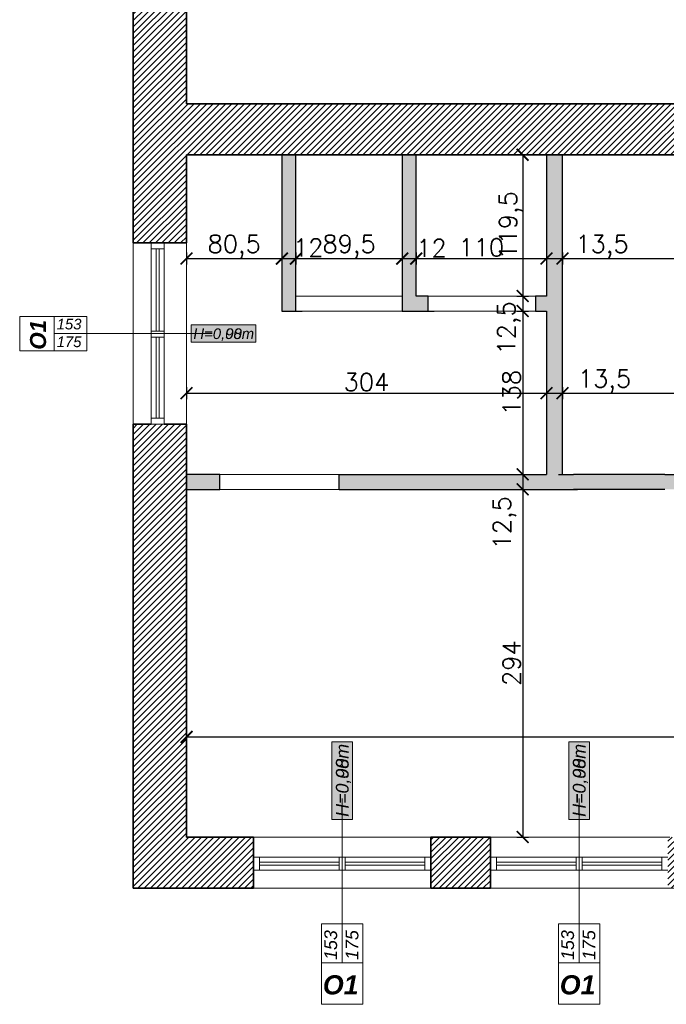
# Model space of a CAD drawing. Header units: millimetres. Extents: x -587 to 33545, y -26688 to 22494.
# Tile 235 of 256: x 13657 to 14204, y 9671 to 10503. Entities that reach past the tile are written whole.
import ezdxf
from ezdxf.lldxf.tags import DXFTag

# ---------------------------------------------------------------- set-up
doc = ezdxf.new("R2010")
doc.units = ezdxf.units.MM
doc.header["$MEASUREMENT"] = 0
for name, color, linetype, lineweight in [('A_istniejące ściany', 7, 'Continuous', 35), ('A_l.przerywana', 250, 'ICAD_ISO03W100', 9), ('A_okna wymieniane', 5, 'Continuous', 15), ('A_opisy', 166, 'Continuous', 15), ('A_ściany projektowane', 5, 'Continuous', 35), ('k_wyburzenia widoczne', 252, 'PNEUMATIC2', 30), ('l.wypełnien', 253, 'Continuous', 5), ('Nowe_820-G Rysunki Obrazki_Nr_pióra__1', 7, 'Continuous', 13), ('wymiarowanie', 176, 'Continuous', 9)]:
    doc.layers.add(name, color=color, linetype=linetype, lineweight=lineweight)
doc.styles.add('ARIALL', font='GOTHIC.TTF', dxfattribs={"height": 40})
doc.styles.add('styl2', font='simplex.shx')
tags = doc.linetypes.add('ICAD_ISO03W100', pattern=[30, 12, -18]).pattern_tags.tags
tags[6:7] = [DXFTag(74, 4), DXFTag(75, 0), DXFTag(340, '0'), DXFTag(46, 1.0), DXFTag(50, 0.0), DXFTag(44, 0.0), DXFTag(45, 0.0)]
tags[4:5] = [DXFTag(74, 4), DXFTag(75, 0), DXFTag(340, '0'), DXFTag(46, 1.0), DXFTag(50, 0.0), DXFTag(44, 0.0), DXFTag(45, 0.0)]
doc.linetypes.add('PNEUMATIC2', pattern='A,0.5,-0.25,["//",Standard,S=0.2,R=0,X=-0.1,Y=-0.1],-0.25', length=1)
doc.dimstyles.new('Kopia I_1.100', dxfattribs={"dimtxt": 15, "dimasz": 10, "dimexe": 5, "dimexo": 1, "dimgap": 1.5, "dimtad": 1, "dimdec": 1, "dimrnd": 0.5, "dimtxsty": 'styl2', "dimblk": 'ARCHTICK', "dimcen": 5, "dimadec": 0, "dimazin": 0, "dimtfac": 1, "dimtdec": 1, "dimtmove": 0, "dimatfit": 3, "dimldrblk": 'ARCHTICK', "dimfxl": 10, "dimfxlon": 1, "dimarcsym": 0})
pattern_1 = [(45, (4866.0028, 29.4387), (-2.6516504, 2.6516504), [])]

# ---------------------------------------------------------------- blocks, each defined once
blk = doc.blocks.new('_ArchTick')
at = {"color": 0, "linetype": 'ByBlock', "const_width": 0.15}
blk.add_lwpolyline([(-0.5, -0.5), (0.5, 0.5)], dxfattribs=at)
blk = doc.blocks.new('*D4238')
at = {"layer": 'Defpoints', "color": 0}
for p in [(13798.19, 10314.27), (13878.9, 10314.27), (13878.9, 10301.1)]:
    blk.add_point(p, dxfattribs=at)
at = {"layer": 'wymiarowanie', "color": 0, "lineweight": -2}
for p, q in [((13798.19, 10306.1), (13798.19, 10296.1)), ((13878.9, 10306.1), (13878.9, 10296.1)), ((13798.19, 10301.1), (13878.9, 10301.1))]:
    blk.add_line(p, q, dxfattribs=at)
at = {"layer": 'wymiarowanie', "color": 0, "lineweight": -2, "xscale": 10, "yscale": 10, "zscale": 10, "rotation": 180}
blk.add_blockref('_ArchTick', (13798.19, 10301.1), dxfattribs=at)
at = {"layer": 'wymiarowanie', "color": 0, "lineweight": -2, "xscale": 10, "yscale": 10, "zscale": 10}
blk.add_blockref('_ArchTick', (13878.9, 10301.1), dxfattribs=at)
at = {"layer": 'wymiarowanie', "color": 0, "insert": (13838.54, 10311.17), "char_height": 15, "attachment_point": 5, "style": 'styl2'}
blk.add_mtext('80,5', dxfattribs=at)
blk = doc.blocks.new('*D4239')
at = {"layer": 'Defpoints', "color": 0}
for p in [(13890.75, 10322.74), (13878.9, 10314.27), (13890.75, 10301.1)]:
    blk.add_point(p, dxfattribs=at)
at = {"layer": 'k_wyburzenia widoczne', "color": 0, "lineweight": -2}
for p, q in [((13878.9, 10306.1), (13878.9, 10296.1)), ((13890.75, 10306.1), (13890.75, 10296.1)), ((13878.9, 10301.1), (13890.75, 10301.1))]:
    blk.add_line(p, q, dxfattribs=at)
at = {"layer": 'k_wyburzenia widoczne', "color": 0, "lineweight": -2, "xscale": 10, "yscale": 10, "zscale": 10, "rotation": 180}
blk.add_blockref('_ArchTick', (13878.9, 10301.1), dxfattribs=at)
at = {"layer": 'k_wyburzenia widoczne', "color": 0, "lineweight": -2, "xscale": 10, "yscale": 10, "zscale": 10}
blk.add_blockref('_ArchTick', (13890.75, 10301.1), dxfattribs=at)
at = {"layer": 'k_wyburzenia widoczne', "color": 0, "insert": (13901.08, 10310.29), "char_height": 15, "attachment_point": 5, "style": 'styl2'}
blk.add_mtext('12', dxfattribs=at)
blk = doc.blocks.new('*D4240')
at = {"layer": 'Defpoints', "color": 0}
for p in [(13980.5, 10329.09), (13890.75, 10322.74), (13980.5, 10301.1)]:
    blk.add_point(p, dxfattribs=at)
at = {"layer": 'k_wyburzenia widoczne', "color": 0, "lineweight": -2}
for p, q in [((13890.75, 10306.1), (13890.75, 10296.1)), ((13980.5, 10306.1), (13980.5, 10296.1)), ((13890.75, 10301.1), (13980.5, 10301.1))]:
    blk.add_line(p, q, dxfattribs=at)
at = {"layer": 'k_wyburzenia widoczne', "color": 0, "lineweight": -2, "xscale": 10, "yscale": 10, "zscale": 10, "rotation": 180}
blk.add_blockref('_ArchTick', (13890.75, 10301.1), dxfattribs=at)
at = {"layer": 'k_wyburzenia widoczne', "color": 0, "lineweight": -2, "xscale": 10, "yscale": 10, "zscale": 10}
blk.add_blockref('_ArchTick', (13980.5, 10301.1), dxfattribs=at)
at = {"layer": 'k_wyburzenia widoczne', "color": 0, "insert": (13935.63, 10311.17), "char_height": 15, "attachment_point": 5, "style": 'styl2'}
blk.add_mtext('89,5', dxfattribs=at)
blk = doc.blocks.new('*D4241')
at = {"layer": 'Defpoints', "color": 0}
for p in [(13980.5, 10329.09), (13992.35, 10329.09), (13992.35, 10301.1)]:
    blk.add_point(p, dxfattribs=at)
at = {"layer": 'k_wyburzenia widoczne', "color": 0, "lineweight": -2}
for p, q in [((13980.5, 10306.1), (13980.5, 10296.1)), ((13992.35, 10306.1), (13992.35, 10296.1)), ((13980.5, 10301.1), (13992.35, 10301.1))]:
    blk.add_line(p, q, dxfattribs=at)
at = {"layer": 'k_wyburzenia widoczne', "color": 0, "lineweight": -2, "xscale": 10, "yscale": 10, "zscale": 10, "rotation": 180}
blk.add_blockref('_ArchTick', (13980.5, 10301.1), dxfattribs=at)
at = {"layer": 'k_wyburzenia widoczne', "color": 0, "lineweight": -2, "xscale": 10, "yscale": 10, "zscale": 10}
blk.add_blockref('_ArchTick', (13992.35, 10301.1), dxfattribs=at)
at = {"layer": 'k_wyburzenia widoczne', "color": 0, "insert": (14005.25, 10309.94), "char_height": 15, "attachment_point": 5, "style": 'styl2'}
blk.add_mtext('12', dxfattribs=at)
blk = doc.blocks.new('*D4242')
at = {"layer": 'Defpoints', "color": 0}
for p in [(13992.35, 10329.09), (14102.42, 10319.07), (14102.42, 10301.1)]:
    blk.add_point(p, dxfattribs=at)
at = {"layer": 'wymiarowanie', "color": 0, "lineweight": -2}
for p, q in [((13992.35, 10306.1), (13992.35, 10296.1)), ((14102.42, 10306.1), (14102.42, 10296.1)), ((13992.35, 10301.1), (14102.42, 10301.1))]:
    blk.add_line(p, q, dxfattribs=at)
at = {"layer": 'wymiarowanie', "color": 0, "lineweight": -2, "xscale": 10, "yscale": 10, "zscale": 10, "rotation": 180}
blk.add_blockref('_ArchTick', (13992.35, 10301.1), dxfattribs=at)
at = {"layer": 'wymiarowanie', "color": 0, "lineweight": -2, "xscale": 10, "yscale": 10, "zscale": 10}
blk.add_blockref('_ArchTick', (14102.42, 10301.1), dxfattribs=at)
at = {"layer": 'wymiarowanie', "color": 0, "insert": (14047.39, 10310.48), "char_height": 15, "attachment_point": 5, "style": 'styl2'}
blk.add_mtext('110', dxfattribs=at)
blk = doc.blocks.new('*D4243')
at = {"layer": 'Defpoints', "color": 0}
for p in [(14102.42, 10319.07), (14115.97, 10321.52), (14115.97, 10301.1)]:
    blk.add_point(p, dxfattribs=at)
at = {"layer": 'wymiarowanie', "color": 0, "lineweight": -2}
for p, q in [((14102.42, 10306.1), (14102.42, 10296.1)), ((14115.97, 10306.1), (14115.97, 10296.1)), ((14102.42, 10301.1), (14115.97, 10301.1)), ((14115.97, 10301.1), (14169.22, 10301.1))]:
    blk.add_line(p, q, dxfattribs=at)
at = {"layer": 'wymiarowanie', "color": 0, "lineweight": -2, "xscale": 10, "yscale": 10, "zscale": 10, "rotation": 180}
blk.add_blockref('_ArchTick', (14102.42, 10301.1), dxfattribs=at)
at = {"layer": 'wymiarowanie', "color": 0, "lineweight": -2, "xscale": 10, "yscale": 10, "zscale": 10}
blk.add_blockref('_ArchTick', (14115.97, 10301.1), dxfattribs=at)
at = {"layer": 'wymiarowanie', "color": 0, "insert": (14149.41, 10311.17), "char_height": 15, "attachment_point": 5, "style": 'styl2'}
blk.add_mtext('13,5', dxfattribs=at)
blk = doc.blocks.new('*D4244')
at = {"layer": 'Defpoints', "color": 0}
for p in [(14115.97, 10321.52), (14465.64, 10324.86), (14465.64, 10301.1)]:
    blk.add_point(p, dxfattribs=at)
at = {"layer": 'wymiarowanie', "color": 0, "lineweight": -2}
for p, q in [((14115.97, 10306.1), (14115.97, 10296.1)), ((14465.64, 10306.1), (14465.64, 10296.1)), ((14115.97, 10301.1), (14465.64, 10301.1))]:
    blk.add_line(p, q, dxfattribs=at)
at = {"layer": 'wymiarowanie', "color": 0, "lineweight": -2, "xscale": 10, "yscale": 10, "zscale": 10, "rotation": 180}
blk.add_blockref('_ArchTick', (14115.97, 10301.1), dxfattribs=at)
at = {"layer": 'wymiarowanie', "color": 0, "lineweight": -2, "xscale": 10, "yscale": 10, "zscale": 10}
blk.add_blockref('_ArchTick', (14465.64, 10301.1), dxfattribs=at)
at = {"layer": 'wymiarowanie', "color": 0, "insert": (14290.8, 10311.17), "char_height": 15, "attachment_point": 5, "style": 'styl2'}
blk.add_mtext('349,5', dxfattribs=at)
blk = doc.blocks.new('*D4245')
at = {"layer": 'Defpoints', "color": 0}
for p in [(13798.19, 10205.3), (14102.42, 10205.3), (14102.42, 10187.33)]:
    blk.add_point(p, dxfattribs=at)
at = {"layer": 'wymiarowanie', "color": 0, "lineweight": -2}
for p, q in [((13798.19, 10192.33), (13798.19, 10182.33)), ((13798.19, 10187.33), (14102.42, 10187.33)), ((14102.42, 10192.33), (14102.42, 10182.33))]:
    blk.add_line(p, q, dxfattribs=at)
at = {"layer": 'wymiarowanie', "color": 0, "lineweight": -2, "xscale": 10, "yscale": 10, "zscale": 10, "rotation": 180}
blk.add_blockref('_ArchTick', (13798.19, 10187.33), dxfattribs=at)
at = {"layer": 'wymiarowanie', "color": 0, "lineweight": -2, "xscale": 10, "yscale": 10, "zscale": 10}
blk.add_blockref('_ArchTick', (14102.42, 10187.33), dxfattribs=at)
at = {"layer": 'wymiarowanie', "color": 0, "insert": (13950.3, 10196.71), "char_height": 15, "attachment_point": 5, "style": 'styl2'}
blk.add_mtext('304', dxfattribs=at)
blk = doc.blocks.new('*D4246')
at = {"layer": 'Defpoints', "color": 0}
for p in [(14115.97, 10215.91), (14102.42, 10205.3), (14115.97, 10187.33)]:
    blk.add_point(p, dxfattribs=at)
at = {"layer": 'wymiarowanie', "color": 0, "lineweight": -2}
for p, q in [((14102.42, 10192.33), (14102.42, 10182.33)), ((14102.42, 10187.33), (14115.97, 10187.33)), ((14115.97, 10192.33), (14115.97, 10182.33)), ((14115.97, 10187.33), (14171.34, 10187.33))]:
    blk.add_line(p, q, dxfattribs=at)
at = {"layer": 'wymiarowanie', "color": 0, "lineweight": -2, "xscale": 10, "yscale": 10, "zscale": 10, "rotation": 180}
blk.add_blockref('_ArchTick', (14102.42, 10187.33), dxfattribs=at)
at = {"layer": 'wymiarowanie', "color": 0, "lineweight": -2, "xscale": 10, "yscale": 10, "zscale": 10}
blk.add_blockref('_ArchTick', (14115.97, 10187.33), dxfattribs=at)
at = {"layer": 'wymiarowanie', "color": 0, "insert": (14151.53, 10197.4), "char_height": 15, "attachment_point": 5, "style": 'styl2'}
blk.add_mtext('13,5', dxfattribs=at)
blk = doc.blocks.new('*D4247')
at = {"layer": 'Defpoints', "color": 0}
for p in [(14115.97, 10215.91), (14465.64, 10217.84), (14465.64, 10187.33)]:
    blk.add_point(p, dxfattribs=at)
at = {"layer": 'wymiarowanie', "color": 0, "lineweight": -2}
for p, q in [((14115.97, 10192.33), (14115.97, 10182.33)), ((14115.97, 10187.33), (14465.64, 10187.33)), ((14465.64, 10192.33), (14465.64, 10182.33))]:
    blk.add_line(p, q, dxfattribs=at)
at = {"layer": 'wymiarowanie', "color": 0, "lineweight": -2, "xscale": 10, "yscale": 10, "zscale": 10, "rotation": 180}
blk.add_blockref('_ArchTick', (14115.97, 10187.33), dxfattribs=at)
at = {"layer": 'wymiarowanie', "color": 0, "lineweight": -2, "xscale": 10, "yscale": 10, "zscale": 10}
blk.add_blockref('_ArchTick', (14465.64, 10187.33), dxfattribs=at)
at = {"layer": 'wymiarowanie', "color": 0, "insert": (14290.8, 10197.4), "char_height": 15, "attachment_point": 5, "style": 'styl2'}
blk.add_mtext('349,5', dxfattribs=at)
blk = doc.blocks.new('*D4250')
at = {"layer": 'Defpoints', "color": 0}
for p in [(14059.43, 10388.78), (14059.43, 10269.4), (14082.33, 10269.4)]:
    blk.add_point(p, dxfattribs=at)
at = {"layer": 'wymiarowanie', "color": 0, "lineweight": -2}
for p, q in [((14077.33, 10388.78), (14087.33, 10388.78)), ((14082.33, 10388.78), (14082.33, 10269.4)), ((14077.33, 10269.4), (14087.33, 10269.4))]:
    blk.add_line(p, q, dxfattribs=at)
at = {"layer": 'wymiarowanie', "color": 0, "lineweight": -2, "xscale": 10, "yscale": 10, "zscale": 10}
for p, rotation in [((14082.33, 10388.78), 90), ((14082.33, 10269.4), 270)]:
    blk.add_blockref('_ArchTick', p, dxfattribs=dict(at, rotation=rotation))
at = {"layer": 'wymiarowanie', "color": 0, "insert": (14072.26, 10329.09), "char_height": 15, "attachment_point": 5, "rotation": 90, "style": 'styl2'}
blk.add_mtext('119,5', dxfattribs=at)
blk = doc.blocks.new('*D4251')
at = {"layer": 'Defpoints', "color": 0}
for p in [(14059.43, 10269.4), (14056.3, 10256.7), (14082.33, 10256.7)]:
    blk.add_point(p, dxfattribs=at)
at = {"layer": 'k_wyburzenia widoczne', "color": 0, "lineweight": -2}
for p, q in [((14077.33, 10269.4), (14087.33, 10269.4)), ((14082.33, 10269.4), (14082.33, 10256.7)), ((14077.33, 10256.7), (14087.33, 10256.7))]:
    blk.add_line(p, q, dxfattribs=at)
at = {"layer": 'k_wyburzenia widoczne', "color": 0, "lineweight": -2, "xscale": 10, "yscale": 10, "zscale": 10}
for p, rotation in [((14082.33, 10269.4), 90), ((14082.33, 10256.7), 270)]:
    blk.add_blockref('_ArchTick', p, dxfattribs=dict(at, rotation=rotation))
at = {"layer": 'k_wyburzenia widoczne', "color": 0, "insert": (14070.82, 10242.45), "char_height": 15, "attachment_point": 5, "rotation": 90, "style": 'styl2'}
blk.add_mtext('12,5', dxfattribs=at)
blk = doc.blocks.new('*D4252')
at = {"layer": 'Defpoints', "color": 0}
for p in [(14056.3, 10256.7), (14061.92, 10118.69), (14082.33, 10118.69)]:
    blk.add_point(p, dxfattribs=at)
at = {"layer": 'wymiarowanie', "color": 0, "lineweight": -2}
for p, q in [((14077.33, 10256.7), (14087.33, 10256.7)), ((14082.33, 10256.7), (14082.33, 10118.69)), ((14077.33, 10118.69), (14087.33, 10118.69))]:
    blk.add_line(p, q, dxfattribs=at)
at = {"layer": 'wymiarowanie', "color": 0, "lineweight": -2, "xscale": 10, "yscale": 10, "zscale": 10}
for p, rotation in [((14082.33, 10256.7), 90), ((14082.33, 10118.69), 270)]:
    blk.add_blockref('_ArchTick', p, dxfattribs=dict(at, rotation=rotation))
at = {"layer": 'wymiarowanie', "color": 0, "insert": (14072.95, 10187.7), "char_height": 15, "attachment_point": 5, "rotation": 90, "style": 'styl2'}
blk.add_mtext('138', dxfattribs=at)
blk = doc.blocks.new('*D4253')
at = {"layer": 'Defpoints', "color": 0}
for p in [(14061.92, 10118.69), (14058.86, 10105.99), (14082.33, 10105.99)]:
    blk.add_point(p, dxfattribs=at)
at = {"layer": 'wymiarowanie', "color": 0, "lineweight": -2}
for p, q in [((14077.33, 10118.69), (14087.33, 10118.69)), ((14082.33, 10118.69), (14082.33, 10105.99)), ((14077.33, 10105.99), (14087.33, 10105.99))]:
    blk.add_line(p, q, dxfattribs=at)
at = {"layer": 'wymiarowanie', "color": 0, "lineweight": -2, "xscale": 10, "yscale": 10, "zscale": 10}
for p, rotation in [((14082.33, 10118.69), 90), ((14082.33, 10105.99), 270)]:
    blk.add_blockref('_ArchTick', p, dxfattribs=dict(at, rotation=rotation))
at = {"layer": 'wymiarowanie', "color": 0, "insert": (14067.07, 10077.73), "char_height": 15, "attachment_point": 5, "rotation": 90, "style": 'styl2'}
blk.add_mtext('12,5', dxfattribs=at)
blk = doc.blocks.new('*D4254')
at = {"layer": 'Defpoints', "color": 0}
for p in [(14058.86, 10105.99), (14055.01, 9812.2), (14082.33, 9812.2)]:
    blk.add_point(p, dxfattribs=at)
at = {"layer": 'wymiarowanie', "color": 0, "lineweight": -2}
for p, q in [((14077.33, 10105.99), (14087.33, 10105.99)), ((14082.33, 10105.99), (14082.33, 9812.2)), ((14077.33, 9812.2), (14087.33, 9812.2))]:
    blk.add_line(p, q, dxfattribs=at)
at = {"layer": 'wymiarowanie', "color": 0, "lineweight": -2, "xscale": 10, "yscale": 10, "zscale": 10}
for p, rotation in [((14082.33, 10105.99), 90), ((14082.33, 9812.2), 270)]:
    blk.add_blockref('_ArchTick', p, dxfattribs=dict(at, rotation=rotation))
at = {"layer": 'wymiarowanie', "color": 0, "insert": (14072.95, 9959.1), "char_height": 15, "attachment_point": 5, "rotation": 90, "style": 'styl2'}
blk.add_mtext('294', dxfattribs=at)
blk = doc.blocks.new('*D4255')
at = {"layer": 'Defpoints', "color": 0}
for p in [(13798.19, 10105.99), (15120.19, 10105.99), (15120.19, 9896.78)]:
    blk.add_point(p, dxfattribs=at)
at = {"layer": 'wymiarowanie', "color": 0, "lineweight": -2}
for p, q in [((13798.19, 9901.78), (13798.19, 9891.78)), ((13798.19, 9896.78), (15120.19, 9896.78)), ((15120.19, 9901.78), (15120.19, 9891.78))]:
    blk.add_line(p, q, dxfattribs=at)
at = {"layer": 'wymiarowanie', "color": 0, "lineweight": -2, "xscale": 10, "yscale": 10, "zscale": 10, "rotation": 180}
blk.add_blockref('_ArchTick', (13798.19, 9896.78), dxfattribs=at)
at = {"layer": 'wymiarowanie', "color": 0, "lineweight": -2, "xscale": 10, "yscale": 10, "zscale": 10}
blk.add_blockref('_ArchTick', (15120.19, 9896.78), dxfattribs=at)
at = {"layer": 'wymiarowanie', "color": 0, "insert": (14459.19, 9906.16), "char_height": 15, "attachment_point": 5, "style": 'styl2'}
blk.add_mtext('1322', dxfattribs=at)

msp = doc.modelspace()

# ---------------------------------------------------------------- hatches: boundary and pattern name
at = {"layer": 'A_opisy', "ltscale": 0.3, "true_color": 0xffffff}
for points in [[(13802.24, 10244.95), (13856.79, 10244.95), (13856.79, 10230.35), (13802.24, 10230.35)], [(13802.24, 10244.95), (13856.79, 10244.95), (13856.79, 10230.35), (13802.24, 10230.35)], [(13802.24, 10244.95), (13856.79, 10244.95), (13856.79, 10230.35), (13802.24, 10230.35)], [(13802.24, 10244.95), (13856.79, 10244.95), (13856.79, 10230.35), (13802.24, 10230.35)], [(13921.01, 9827.14), (13921.01, 9892.6), (13938.54, 9892.6), (13938.54, 9827.14)], [(13921.01, 9827.14), (13921.01, 9892.6), (13938.54, 9892.6), (13938.54, 9827.14)], [(13921.01, 9827.14), (13921.01, 9892.6), (13938.54, 9892.6), (13938.54, 9827.14)], [(13921.01, 9827.14), (13921.01, 9892.6), (13938.54, 9892.6), (13938.54, 9827.14)], [(14121.25, 9827.14), (14121.25, 9892.6), (14138.78, 9892.6), (14138.78, 9827.14)], [(14121.25, 9827.14), (14121.25, 9892.6), (14138.78, 9892.6), (14138.78, 9827.14)], [(14121.25, 9827.14), (14121.25, 9892.6), (14138.78, 9892.6), (14138.78, 9827.14)], [(14121.25, 9827.14), (14121.25, 9892.6), (14138.78, 9892.6), (14138.78, 9827.14)]]:
    msp.add_hatch(color=7, dxfattribs=at).paths.add_polyline_path(points)
at = {"layer": 'k_wyburzenia widoczne', "linetype": 'Continuous', "lineweight": 5}
h = msp.add_hatch(dxfattribs=at)
h.set_pattern_fill('CONCRE', color=1, scale=20, style=0)
h.set_pattern_definition([(0, (0, 0), (20, 20), [2.5, -17.5]), (90, (0, 0), (-20, 20), [2.5, -17.5]), (135, (2.5, 0), (-20, 1e-15), [3.535534, -24.748738]), (0, (2.5, 11.25), (20, 20), [2.5, -17.5]), (45, (3.75, 10), (1e-15, 20), [1.767766, -26.516504]), (135, (3.75, 10), (-20, 1e-15), [1.767766, -26.516504]), (0, (10, 16.25), (20, 20), [3.535534, -16.464466]), (45, (10, 16.25), (1e-15, 20), [2.5, -25.784272]), (135, (13.536, 16.25), (-20, 1e-15), [2.5, -25.784272]), (90, (13.75, 5), (-20, 20), [2.5, -17.5]), (45, (13.75, 5), (1e-15, 20), [1.767766, -26.516504]), (135, (15, 6.25), (-20, 1e-15), [1.767766, -26.516504]), (0, (2.5, 5), (20, 20), [1.25, -16.75]), (0, (17.5, 10), (20, 20), [1.25, -16.75]), (90, (11.25, 12.5), (-20, 20), [1.25, -16.75]), (135, (13.75, 1.25), (-20, 1e-15), [1.767766, -26.516504]), (135, (5, 15), (-20, 1e-15), [1.767766, -26.516504]), (45, (9.375, 6.562), (1e-15, 20), [1.767766, -26.516504]), (90, (6.875, 2.5), (-20, 20), [0.3125, -19.6875]), (90, (7.812, 10.938), (-20, 20), [0.3125, -19.6875]), (90, (17.188, 14.375), (-20, 20), [0.3125, -19.6875]), (90, (17.5, 3.75), (-20, 20), [0.3125, -19.6875])])
h.paths.add_polyline_path([(14115.97, 10118.69), (14295.46, 10118.69), (14295.46, 10105.99), (14202.4, 10105.99), (14125.35, 10105.99), (13927.16, 10105.99), (13927.16, 10118.69), (14102.42, 10118.69), (14102.42, 10256.7), (14093.11, 10256.7), (14093.11, 10269.4), (14102.42, 10269.4), (14102.42, 10388.78), (14115.97, 10388.78)])
h.paths.add_polyline_path([(13980.5, 10269.4), (13980.5, 10256.7), (14002.51, 10256.7), (14002.51, 10269.4), (13992.35, 10269.4), (13992.35, 10388.78), (13980.5, 10388.78)])
h.paths.add_polyline_path([(13878.9, 10256.7), (13890.75, 10256.7), (13890.75, 10388.78), (13878.9, 10388.78)])
h.paths.add_polyline_path([(13798.19, 10105.99), (13826.41, 10105.99), (13826.41, 10118.69), (13798.19, 10118.69)])
at = {"layer": 'l.wypełnien'}
h = msp.add_hatch(dxfattribs=at)
h.set_pattern_fill('ANSI31', color=256, scale=30, style=0)
h.set_pattern_definition(pattern_1)
h.paths.add_polyline_path([(13753.19, 10314.27), (13753.19, 10569.23), (13798.19, 10569.23), (13798.19, 10431.96), (13925.57, 10431.96), (14234.19, 10431.96), (14260.23, 10431.96), (14282.72, 10431.96), (14282.72, 10388.78), (14271.31, 10388.78), (14242.25, 10388.78), (13798.19, 10388.78), (13798.19, 10314.27)])
h.paths.add_polyline_path([(14790.19, 10863.76), (14924.81, 10863.76), (14991.49, 10863.76), (14991.49, 10849.37), (14991.49, 10837.51), (14991.49, 10821.43), (14932.23, 10821.43), (14932.23, 10811.42), (14932.23, 10811.37), (14932.23, 10811.31), (14932.23, 10811.37), (14932.23, 10805.43), (14932.23, 10811.31), (14932.22, 10805.43), (14932.23, 10794.67), (14932.23, 10758.17), (14932.23, 10741.42), (14932.23, 10741.37), (14932.23, 10735.43), (14932.23, 10596.21), (14918.23, 10596.21), (14918.23, 10821.43), (14756.23, 10821.43), (14744.23, 10821.43), (14737.19, 10821.43), (14737.19, 10831.43), (14737.19, 10863.76), (14745.19, 10863.76), (14745.19, 10891.76), (14790.19, 10891.76)])
h.paths.add_polyline_path([(14436.47, 10823.96), (14597.23, 10823.96), (14597.23, 10760.96), (14614.23, 10760.96), (14614.23, 10823.43), (14634.19, 10823.43), (14634.19, 10831.43), (14647.19, 10831.43), (14647.19, 10863.76), (14635.78, 10863.76), (14511.19, 10863.76), (14511.19, 10862.96), (14470.19, 10862.96), (14436.47, 10862.96)])
h.paths.add_polyline_path([(14260.23, 10823.96), (14294.47, 10823.96), (14294.47, 10862.96), (14254.19, 10862.96), (14254.19, 10823.96), (14260.23, 10823.96)])
h.paths.add_polyline_path([(14294.47, 10823.96), (14294.47, 10862.96), (14314.47, 10862.96), (14314.47, 10823.96)])
h.paths.add_polyline_path([(14416.47, 10823.96), (14436.47, 10823.96), (14436.47, 10862.96), (14416.47, 10862.96)])
h.paths.add_polyline_path([(14234.19, 10823.96), (14254.19, 10823.96), (14254.19, 10862.96), (14234.19, 10862.96)])
h.paths.add_polyline_path([(14470.19, 10862.96), (14470.19, 10878.76), (14511.19, 10878.76), (14511.19, 10862.96)])
h.paths.add_polyline_path([(14234.19, 10451.96), (14234.19, 10431.96), (14260.23, 10431.96), (14260.23, 10451.96)])
h.paths.add_polyline_path([(14234.19, 10803.96), (14260.23, 10803.96), (14260.23, 10823.96), (14234.19, 10823.96)])
h = msp.add_hatch(dxfattribs=at)
h.set_pattern_fill('ANSI31', color=256, scale=30, style=0)
h.set_pattern_definition(pattern_1)
h.paths.add_polyline_path([(13753.19, 10161.03), (13753.19, 9769.02), (13854.77, 9769.02), (13854.77, 9812.2), (13798.19, 9812.2), (13798.19, 10161.03), (13779.44, 10161.03), (13768.43, 10161.03)])
h.paths.add_polyline_path([(15050.83, 9812.2), (15120.19, 9812.2), (15120.19, 9792.2), (15145.59, 9792.2), (15145.59, 9812.2), (15160.77, 9812.2), (15160.77, 9769.02), (15050.83, 9769.02)])
h.paths.add_polyline_path([(14501.2, 9769.02), (14501.2, 9812.2), (14404.82, 9812.2), (14404.82, 9769.02)])
h.paths.add_polyline_path([(14055.01, 9769.02), (14055.01, 9812.2), (14004.77, 9812.2), (14004.77, 9769.02)])
h.paths.add_polyline_path([(14701.02, 9769.02), (14701.02, 9812.2), (14651.2, 9812.2), (14651.2, 9769.02)])
h.paths.add_polyline_path([(14900.83, 9769.02), (14900.83, 9812.2), (14851.02, 9812.2), (14851.02, 9769.02)])
h.paths.add_polyline_path([(14254.82, 9769.02), (14254.82, 9812.2), (14205.01, 9812.2), (14205.01, 9769.02)])
h.paths.add_polyline_path([(15167.6, 9769.02), (15180.77, 9769.02), (15180.77, 9812.2), (15160.77, 9812.2), (15160.77, 9769.02)])
h.paths.add_polyline_path([(15120.19, 9792.2), (15145.59, 9792.2), (15145.59, 9812.2), (15120.19, 9812.2)])

# ---------------------------------------------------------------- linework, layer by layer
at = {"layer": 'A_istniejące ściany', "color": 7}
msp.add_line((13798.19, 10388.78), (13798.19, 10314.27), dxfattribs=at)
for points in [[(13753.19, 10569.23), (13753.19, 10314.27)], [(13798.19, 10431.96), (13798.19, 10569.23)], [(14234.19, 10431.96), (13925.57, 10431.96), (13798.19, 10431.96)], [(13798.19, 10388.78), (14271.31, 10388.78)], [(13753.19, 10314.27), (13798.19, 10314.27)], [(13753.19, 10314.27), (13768.43, 10314.27)], [(13779.44, 10314.27), (13798.19, 10314.27)], [(13753.19, 10161.03), (13753.19, 9769.02)], [(13753.19, 10161.03), (13768.43, 10161.03)], [(13779.44, 10161.03), (13798.19, 10161.03)], [(13798.19, 10161.03), (13798.19, 9812.2)], [(13854.77, 9812.2), (13798.19, 9812.2)], [(13854.77, 9812.2), (13837.49, 9812.2)], [(13847.65, 9812.2), (13854.77, 9812.2)], [(13854.77, 9769.02), (13854.77, 9812.2)], [(14055.01, 9812.2), (14004.77, 9812.2)], [(14004.77, 9812.2), (14004.77, 9769.02)], [(14055.01, 9769.02), (14055.01, 9812.2)], [(14004.77, 9769.02), (14004.77, 9784.26)], [(13753.19, 9769.02), (13854.77, 9769.02)], [(14004.77, 9769.02), (14055.01, 9769.02)]]:
    msp.add_lwpolyline(points, dxfattribs=at)
at = {"layer": 'A_l.przerywana', "color": 7, "ltscale": 0.3}
for points in [[(13753.19, 10161.03), (13753.19, 10314.27)], [(13798.19, 10314.27), (13798.19, 10161.03)], [(13853.57, 9812.2), (14006.82, 9812.2)], [(14006.82, 9769.02), (13853.57, 9769.02)], [(15051.3, 9769.02), (14053.39, 9769.02)]]:
    msp.add_lwpolyline(points, dxfattribs=at)
at = {"layer": 'A_okna wymieniane', "color": 5, "linetype": 'Continuous', "lineweight": 15}
for points in [[(13768.43, 10314.27), (13768.43, 10309.19)], [(13779.44, 10314.27), (13768.43, 10314.27)], [(13779.44, 10309.19), (13779.44, 10314.27)], [(13768.43, 10309.19), (13779.44, 10309.19)], [(13772.66, 10309.19), (13772.66, 10239.77)], [(13775.2, 10309.19), (13772.66, 10309.19)], [(13775.2, 10239.77), (13775.2, 10309.19)], [(13768.43, 10239.77), (13768.43, 10234.69)], [(13779.44, 10239.77), (13768.43, 10239.77)], [(13772.66, 10239.77), (13775.2, 10239.77)], [(13779.44, 10234.69), (13779.44, 10239.77)], [(13768.43, 10234.69), (13779.44, 10234.69)], [(13772.66, 10234.69), (13772.66, 10166.11)], [(13775.2, 10234.69), (13772.66, 10234.69)], [(13775.2, 10166.11), (13775.2, 10234.69)], [(13768.43, 10166.11), (13768.43, 10161.03)], [(13779.44, 10166.11), (13768.43, 10166.11)], [(13772.66, 10166.11), (13775.2, 10166.11)], [(13779.44, 10161.03), (13779.44, 10166.11)]]:
    msp.add_lwpolyline(points, dxfattribs=at)
at = {"layer": 'A_okna wymieniane', "color": 5, "linetype": 'Continuous', "lineweight": 13}
for points in [[(13768.43, 10239.77), (13768.43, 10309.19)], [(13779.44, 10309.19), (13779.44, 10239.77)], [(13768.43, 10166.11), (13768.43, 10234.69)], [(13779.44, 10234.69), (13779.44, 10166.11)]]:
    msp.add_lwpolyline(points, dxfattribs=at)
at = {"layer": 'A_okna wymieniane', "color": 5}
msp.add_lwpolyline([(13768.43, 10161.03), (13779.44, 10161.03)], dxfattribs=at)
at = {"layer": 'A_okna wymieniane'}
for points in [[(13859.85, 9795.27), (13854.77, 9795.27)], [(13854.77, 9795.27), (13854.77, 9784.26)], [(13858.65, 9795.27), (13927.23, 9795.27)], [(13859.85, 9784.26), (13859.85, 9795.27)], [(13932.31, 9795.27), (13927.23, 9795.27)], [(13927.23, 9795.27), (13927.23, 9784.26)], [(13932.31, 9784.26), (13932.31, 9795.27)], [(13932.31, 9795.27), (14001.74, 9795.27)], [(14004.77, 9795.27), (13999.69, 9795.27)], [(13999.69, 9795.27), (13999.69, 9784.26)], [(14004.77, 9784.26), (14004.77, 9795.27)], [(14060.09, 9795.27), (14055.01, 9795.27)], [(14055.01, 9795.27), (14055.01, 9784.26)], [(14058.89, 9795.27), (14127.47, 9795.27)], [(14060.09, 9784.26), (14060.09, 9795.27)], [(14132.55, 9795.27), (14127.47, 9795.27)], [(14127.47, 9795.27), (14127.47, 9784.26)], [(14132.55, 9784.26), (14132.55, 9795.27)], [(14132.55, 9795.27), (14201.98, 9795.27)], [(14205.01, 9795.27), (14199.93, 9795.27)], [(14199.93, 9795.27), (14199.93, 9784.26)], [(13927.23, 9791.03), (13859.85, 9791.03)], [(13859.85, 9791.03), (13859.85, 9788.49)], [(13859.85, 9788.49), (13927.23, 9788.49)], [(13927.23, 9788.49), (13927.23, 9791.03)], [(13999.69, 9791.03), (13932.31, 9791.03)], [(13932.31, 9791.03), (13932.31, 9788.49)], [(13932.31, 9788.49), (13999.69, 9788.49)], [(13999.69, 9788.49), (13999.69, 9791.03)], [(14127.47, 9791.03), (14060.09, 9791.03)], [(14060.09, 9791.03), (14060.09, 9788.49)], [(14060.09, 9788.49), (14127.47, 9788.49)], [(14127.47, 9788.49), (14127.47, 9791.03)], [(14199.93, 9791.03), (14132.55, 9791.03)], [(14132.55, 9791.03), (14132.55, 9788.49)], [(14132.55, 9788.49), (14199.93, 9788.49)], [(14199.93, 9788.49), (14199.93, 9791.03)], [(13854.77, 9784.26), (13859.85, 9784.26)], [(13927.23, 9784.26), (13858.65, 9784.26)], [(13927.23, 9784.26), (13932.31, 9784.26)], [(14001.74, 9784.26), (13932.31, 9784.26)], [(13999.69, 9784.26), (14004.77, 9784.26)], [(14055.01, 9784.26), (14060.09, 9784.26)], [(14127.47, 9784.26), (14058.89, 9784.26)], [(14127.47, 9784.26), (14132.55, 9784.26)], [(14201.98, 9784.26), (14132.55, 9784.26)], [(14199.93, 9784.26), (14205.01, 9784.26)]]:
    msp.add_lwpolyline(points, dxfattribs=at)
at = {"layer": 'A_opisy'}
for p, q in [((13686.45, 10237.65), (13819.92, 10237.65)), ((13929.77, 9711.35), (13929.77, 9844.82)), ((14130.01, 9711.35), (14130.01, 9844.82))]:
    msp.add_line(p, q, dxfattribs=at)
at = {"layer": 'A_opisy', "ltscale": 0.3}
for points in [[(13657.24, 10223.05), (13686.45, 10223.05), (13686.45, 10252.26), (13657.24, 10252.26)], [(13686.45, 10252.26), (13713.85, 10252.26), (13713.85, 10237.65), (13686.45, 10237.65)], [(13802.24, 10244.95), (13856.79, 10244.95), (13856.79, 10230.35), (13802.24, 10230.35)], [(13802.24, 10244.95), (13856.79, 10244.95), (13856.79, 10230.35), (13802.24, 10230.35)], [(13802.24, 10244.95), (13856.79, 10244.95), (13856.79, 10230.35), (13802.24, 10230.35)], [(13802.24, 10244.95), (13856.79, 10244.95), (13856.79, 10230.35), (13802.24, 10230.35)], [(13686.45, 10237.65), (13713.85, 10237.65), (13713.85, 10223.05), (13686.45, 10223.05)], [(13921.01, 9827.14), (13921.01, 9892.6), (13938.54, 9892.6), (13938.54, 9827.14)], [(13921.01, 9827.14), (13921.01, 9892.6), (13938.54, 9892.6), (13938.54, 9827.14)], [(13921.01, 9827.14), (13921.01, 9892.6), (13938.54, 9892.6), (13938.54, 9827.14)], [(13921.01, 9827.14), (13921.01, 9892.6), (13938.54, 9892.6), (13938.54, 9827.14)], [(14121.25, 9827.14), (14121.25, 9892.6), (14138.78, 9892.6), (14138.78, 9827.14)], [(14121.25, 9827.14), (14121.25, 9892.6), (14138.78, 9892.6), (14138.78, 9827.14)], [(14121.25, 9827.14), (14121.25, 9892.6), (14138.78, 9892.6), (14138.78, 9827.14)], [(14121.25, 9827.14), (14121.25, 9892.6), (14138.78, 9892.6), (14138.78, 9827.14)], [(13912.25, 9705.87), (13912.25, 9738.74), (13929.77, 9738.74), (13929.77, 9705.87)], [(13929.77, 9705.87), (13929.77, 9738.74), (13947.3, 9738.74), (13947.3, 9705.87)], [(14112.48, 9705.87), (14112.48, 9738.74), (14130.01, 9738.74), (14130.01, 9705.87)], [(14130.01, 9705.87), (14130.01, 9738.74), (14147.54, 9738.74), (14147.54, 9705.87)], [(13947.3, 9670.81), (13947.3, 9705.87), (13912.25, 9705.87), (13912.25, 9670.81)], [(14147.54, 9670.81), (14147.54, 9705.87), (14112.48, 9705.87), (14112.48, 9670.81)]]:
    msp.add_lwpolyline(points, close=True, dxfattribs=at)
at = {"layer": 'A_ściany projektowane', "color": 7}
for p, q in [((13854.77, 9784.26), (13854.77, 9769.02)), ((14004.77, 9784.26), (14004.77, 9769.02))]:
    msp.add_line(p, q, dxfattribs=at)
at = {"layer": 'k_wyburzenia widoczne', "color": 1, "ltscale": 15}
for points in [[(13878.9, 10388.78), (13878.9, 10256.7)], [(13890.75, 10256.7), (13890.75, 10388.78)], [(13980.5, 10388.78), (13980.5, 10269.4)], [(13992.35, 10269.4), (13992.35, 10388.78)], [(14102.42, 10388.78), (14102.42, 10269.4)], [(14115.97, 10118.69), (14115.97, 10388.78)], [(13980.5, 10269.4), (13980.5, 10256.7)], [(14002.51, 10269.4), (13992.35, 10269.4)], [(14002.51, 10256.7), (14002.51, 10269.4)], [(14102.42, 10269.4), (14093.11, 10269.4)], [(14093.11, 10269.4), (14093.11, 10256.7)], [(13878.9, 10256.7), (13890.75, 10256.7)], [(13890.75, 10256.7), (13895.83, 10256.7)], [(13980.5, 10256.7), (14002.51, 10256.7)], [(14002.51, 10256.7), (14007.59, 10256.7)], [(14093.11, 10256.7), (14102.42, 10256.7)], [(14102.42, 10256.7), (14102.42, 10118.69)], [(13826.41, 10118.69), (13798.19, 10118.69)], [(13826.41, 10105.99), (13826.41, 10118.69)], [(13927.16, 10118.69), (14102.42, 10118.69)], [(13927.16, 10105.99), (13927.16, 10118.69)], [(14112.65, 10118.69), (14125.35, 10118.69)], [(14202.4, 10118.69), (14125.35, 10118.69)], [(14202.4, 10118.69), (14275.21, 10118.69)], [(13798.19, 10105.99), (13826.41, 10105.99)], [(13927.16, 10105.99), (14128.67, 10105.99)], [(14202.4, 10105.99), (14125.35, 10105.99)]]:
    msp.add_lwpolyline(points, dxfattribs=at)
at = {"layer": 'k_wyburzenia widoczne', "color": 1, "lineweight": 5, "ltscale": 15}
for points in [[(13980.5, 10269.4), (13890.75, 10269.4), (13890.75, 10256.7), (13980.5, 10256.7)], [(14002.51, 10269.4), (14093.11, 10269.4), (14093.11, 10256.7), (14002.51, 10256.7)], [(13826.41, 10118.69), (13927.16, 10118.69), (13927.16, 10105.99), (13826.41, 10105.99)]]:
    msp.add_lwpolyline(points, close=True, dxfattribs=at)
at = {"layer": 'Nowe_820-G Rysunki Obrazki_Nr_pióra__1', "color": 7, "linetype": 'Continuous', "lineweight": 13}
for points in [[(14191.89, 10388.78), (14182.57, 10388.78)], [(14191.89, 10388.78), (14202.05, 10388.78)], [(13798.19, 9946.82), (13798.19, 9956.98)], [(13798.19, 9946.82), (13798.19, 9936.66)], [(14053.39, 9812.2), (14206.63, 9812.2)], [(13854.77, 9769.02), (13854.77, 9784.26)]]:
    msp.add_lwpolyline(points, dxfattribs=at)

# ---------------------------------------------------------------- texts
at = {"layer": 'A_opisy', "ltscale": 0.3, "rotation": 90, "style": 'ARIALL'}
for s, insert, char_height, width, attachment_point in [('{\\fArial|b1|i1|c238|p34;O1}', (13679.67, 10249.21), 13.5, 91.4611, 9), ('{\\fArial|b0|i1|c238|p34;H=0,00m}', (13924.46, 9829.26), 10.8, 109.7533, 1), ('{\\fArial|b0|i1|c238|p34;H=0,98m}', (13924.46, 9829.26), 10.8, 109.7533, 1), ('{\\fArial|b0|i1|c238|p34;H=0,00m}', (14124.7, 9829.26), 10.8, 109.7533, 1), ('{\\fArial|b0|i1|c238|p34;H=0,98m}', (14124.7, 9829.26), 10.8, 109.7533, 1), ('\\pxqc;{\\fArial|b0|i1|c238|p34;153\\P175}', (13914.68, 9666.01), 10.8, 109.7533, 1), ('\\pxqc;{\\fArial|b0|i1|c238|p34;153\\P175}', (14114.92, 9666.01), 10.8, 109.7533, 1)]:
    msp.add_mtext(s, dxfattribs=dict(at, insert=insert, char_height=char_height, width=width, attachment_point=attachment_point))
at = {"layer": 'A_opisy', "ltscale": 0.3, "style": 'ARIALL'}
for s, insert, char_height, width, attachment_point in [('\\pxqc;{\\fArial|b0|i1|c238|p34;153\\P175}', (13653.24, 10250.23), 9, 91.4611, 1), ('{\\fArial|b0|i1|c238|p34;H=0,00m}', (13804.01, 10242.08), 9, 91.4611, 1), ('{\\fArial|b0|i1|c238|p34;H=0,98m}', (13804.01, 10242.08), 9, 91.4611, 1), ('{\\fArial|b1|i1|c238|p34;O1}', (13943.64, 9678.95), 16.2, 109.7533, 9), ('{\\fArial|b1|i1|c238|p34;O1}', (14143.88, 9678.95), 16.2, 109.7533, 9)]:
    msp.add_mtext(s, dxfattribs=dict(at, insert=insert, char_height=char_height, width=width, attachment_point=attachment_point))

# ---------------------------------------------------------------- dimensions: what is measured, and where the dimension line sits
at = {"layer": 'k_wyburzenia widoczne', "color": 1}
dim = msp.add_linear_dim(base=(13980.5016, 10301.1034), p1=(13890.7549, 10322.7416), p2=(13980.5016, 10329.0916), dimstyle='Kopia I_1.100', override={"dimtmove": 1, "dimfxl": 5}, dxfattribs=at)
dim.commit()
dim.dimension.update_dxf_attribs({"geometry": '*D4240', "text_midpoint": (13935.6282, 10311.169)})
for base, p1, p2, picture, middle in [((13992.3549, 10301.1034), (13980.5016, 10329.0916), (13992.3549, 10329.0916), '*D4241', (14005.2488, 10300.7477)), ((13890.7549, 10301.1034), (13878.9016, 10314.275), (13890.7549, 10322.7416), '*D4239', (13901.0841, 10301.1034))]:
    dim = msp.add_linear_dim(base=base, p1=p1, p2=p2, dimstyle='Kopia I_1.100', override={"dimtmove": 1, "dimfxl": 5}, dxfattribs=at)
    dim.commit()
    dim.dimension.update_dxf_attribs({"geometry": picture, "text_midpoint": middle, "dimtype": 160})
dim = msp.add_linear_dim(base=(14082.33, 10256.7), p1=(14059.43, 10269.4), p2=(14056.3, 10256.7), angle=90, dimstyle='Kopia I_1.100', override={"dimtmove": 1, "dimfxl": 5}, dxfattribs=at)
dim.commit()
dim.dimension.update_dxf_attribs({"geometry": '*D4251', "text_midpoint": (14080.89, 10242.45), "dimtype": 160})
at = {"layer": 'wymiarowanie'}
for base, p1, p2, picture, middle in [((14082.33, 10269.4), (14059.43, 10388.78), (14059.43, 10269.4), '*D4250', (14072.26, 10329.09)), ((14082.33, 10118.69), (14056.3, 10256.7), (14061.92, 10118.69), '*D4252', (14072.95, 10187.7)), ((14082.33, 9812.2), (14058.86, 10105.99), (14055.01, 9812.2), '*D4254', (14072.95, 9959.1))]:
    dim = msp.add_linear_dim(base=base, p1=p1, p2=p2, angle=90, dimstyle='Kopia I_1.100', override={"dimtmove": 1, "dimfxl": 5}, dxfattribs=at)
    dim.commit()
    dim.dimension.update_dxf_attribs({"geometry": picture, "text_midpoint": middle})
for base, p1, p2, picture, middle in [((14102.42, 10301.1), (13992.35, 10329.09), (14102.42, 10319.07), '*D4242', (14047.39, 10310.48)), ((13878.9, 10301.1), (13798.19, 10314.27), (13878.9, 10314.27), '*D4238', (13838.54, 10311.17)), ((14465.64, 10301.1), (14115.97, 10321.52), (14465.64, 10324.86), '*D4244', (14290.8, 10311.17)), ((14465.64, 10187.33), (14115.97, 10215.91), (14465.64, 10217.84), '*D4247', (14290.8, 10197.4)), ((14102.42, 10187.33), (13798.19, 10205.3), (14102.42, 10205.3), '*D4245', (13950.3, 10196.71)), ((15120.19, 9896.78), (13798.19, 10105.99), (15120.19, 10105.99), '*D4255', (14459.19, 9906.16))]:
    dim = msp.add_linear_dim(base=base, p1=p1, p2=p2, dimstyle='Kopia I_1.100', override={"dimtmove": 1, "dimfxl": 5}, dxfattribs=at)
    dim.commit()
    dim.dimension.update_dxf_attribs({"geometry": picture, "text_midpoint": middle})
for base, p1, p2, picture, middle in [((14115.9682, 10301.1034), (14102.4216, 10319.066), (14115.9682, 10321.5155), '*D4243', (14149.4093, 10301.1034)), ((14115.9682, 10187.3342), (14102.4216, 10205.2968), (14115.9682, 10215.9111), '*D4246', (14151.5265, 10187.3342))]:
    dim = msp.add_linear_dim(base=base, p1=p1, p2=p2, dimstyle='Kopia I_1.100', override={"dimtmove": 1, "dimfxl": 5}, dxfattribs=at)
    dim.commit()
    dim.dimension.update_dxf_attribs({"geometry": picture, "text_midpoint": middle, "dimtype": 160})
dim = msp.add_linear_dim(base=(14082.33, 10105.99), p1=(14061.92, 10118.69), p2=(14058.86, 10105.99), angle=90, dimstyle='Kopia I_1.100', override={"dimtmove": 1, "dimfxl": 5}, dxfattribs=at)
dim.commit()
dim.dimension.update_dxf_attribs({"geometry": '*D4253', "text_midpoint": (14077.13, 10077.73), "dimtype": 160})

doc.saveas('drawing.dxf')
